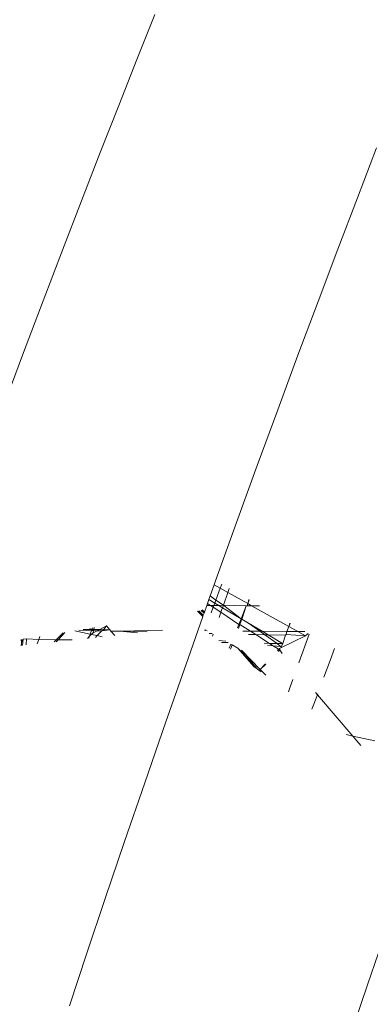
# Model space of a CAD drawing. Header units: millimetres. Extents: x 504675 to 860349, y -23215 to 63575.
# Tile 64 of 177: x 590963 to 590981, y 33372 to 33425. Entities that reach past the tile are written whole.
import ezdxf

# ---------------------------------------------------------------- set-up
doc = ezdxf.new("R2010")
doc.units = ezdxf.units.MM
doc.header["$LTSCALE"] = 10
doc.linetypes.add('LEVEL-F-OVERALL LAYOUT$0$HIDDEN', pattern=[0.375, 0.25, -0.125])
doc.layers.get('0').update_dxf_attribs({"linetype": 'CONTINUOUS'})
for name, color, linetype, lineweight in [('ARCH', 8, 'CONTINUOUS', 0), ('furniture', 8, 'CONTINUOUS', 5), ('LEVEL - C OVERALL LAYOUT$0$A-EQPM', 8, 'CONTINUOUS', 5)]:
    doc.layers.add(name, color=color, linetype=linetype, lineweight=lineweight)
doc.layers.add('LEVEL-F-OVERALL LAYOUT$0$DASH1L', color=8, linetype='LEVEL-F-OVERALL LAYOUT$0$HIDDEN')

# ---------------------------------------------------------------- blocks, each defined once
blk = doc.blocks.new('LEVEL - C OVERALL LAYOUT$0$Column Cladding - Column Cladding- 1200mm-V38-LEVEL C - PART PLAN 20')
at = {"layer": 'LEVEL - C OVERALL LAYOUT$0$A-EQPM', "color": 253, "lineweight": 5}
blk.add_arc((0, 0), 755, 90, 270, dxfattribs=at)
blk = doc.blocks.new('ARCH')
at = {"layer": 'LEVEL-F-OVERALL LAYOUT$0$DASH1L'}
h = blk.add_hatch(dxfattribs=at)
h.set_pattern_fill('ANGLE', color=8, scale=10, angle=352.0664)
h.set_pattern_definition([(352.0664444, (-404119.055, 373340.98), (9.6410197, 69.1814516), [50.8, -19.05]), (82.0664444, (-404119.055, 373340.98), (-69.1814516, 9.6410197), [50.8, -19.05])])
edge = h.paths.add_edge_path(flags=16)
edge.add_line((572074.712, 35847.062), (602196.904, 29528.217))
edge.add_line((602196.904, 29528.217), (599472.63, 39352.005))
edge.add_arc((597545.364, 38817.547), 2000, 15.499436, 89.998351)
edge.add_line((597545.422, 40817.547), (573256.113, 40817.547))
edge.add_arc((576210.344, 22394.182), 18658.72, 99.1099624, 106.6903327)
edge.add_line((570851.58, 40266.829), (572074.712, 35847.062))
h.paths.add_polyline_path([(583373.777, 40815.973), (583374.097, 40875.042), (586424.097, 40859.112), (586423.937, 40815.973)], flags=16)
h.paths.add_polyline_path([(600840.891, 34605.132), (600792.778, 34591.523), (599497.965, 39260.646), (599546.078, 39274.255)])
h.paths.add_polyline_path([(587210.4, 32671.778), (587194.965, 32598.383), (582692.955, 33542.787), (582708.389, 33616.182)])
edge = h.paths.add_edge_path()
edge.add_line((572071.73, 35387.893), (601863.317, 29138.4))
edge.add_arc((601986.5, 29725.619), 600, 258.152638, 375.499436)
edge.add_line((602564.68, 29885.956), (599906.265, 39472.258))
edge.add_arc((597545.364, 38817.547), 2450, 15.499436, 89.998351)
edge.add_line((597545.435, 41267.547), (573220.478, 41267.547))
edge.add_arc((576210.344, 22394.182), 19108.72, 99.0018321, 106.2358191)
edge.add_arc((571035.465, 40164.758), 600, 106.235819, 195.468967)
edge.add_line((570457.2, 40004.728), (571616.648, 35815.082))
edge.add_arc((572194.913, 35975.111), 600, 195.468967, 258.152638)
h.paths.add_polyline_path([(587210.4, 32671.778), (587195.409, 32600.494), (587195.432, 32600.49)])
at = {"layer": 'furniture'}
for p, q in [((590969.772, 33424.884), (590968.819, 33422.491)), ((590968.819, 33422.491), (590967.849, 33420.036)), ((590967.849, 33420.036), (590966.863, 33417.521)), ((590981.616, 33417.766), (590980.587, 33415.094)), ((590966.863, 33417.521), (590965.862, 33414.945)), ((590965.862, 33414.945), (590964.847, 33412.307)), ((590980.587, 33415.094), (590979.545, 33412.361)), ((590964.847, 33412.307), (590963.817, 33409.608)), ((590979.545, 33412.361), (590978.489, 33409.565)), ((590963.817, 33409.608), (590962.773, 33406.847)), ((590978.489, 33409.565), (590977.419, 33406.709)), ((590962.773, 33406.847), (590961.716, 33404.025)), ((590977.419, 33406.709), (590976.337, 33403.79)), ((590976.337, 33403.79), (590975.243, 33400.81)), ((590975.243, 33400.81), (590974.138, 33397.767)), ((590974.138, 33397.767), (590973.025, 33394.67)), ((590972.945, 33394.447), (590972.734, 33393.855)), ((590973.025, 33394.67), (590972.945, 33394.447)), ((590973.27, 33394.266), (590972.945, 33394.447)), ((590973.27, 33394.266), (590973.35, 33394.485)), ((590973.041, 33393.638), (590973.27, 33394.266)), ((590973.676, 33394.039), (590973.27, 33394.266)), ((590973.676, 33394.039), (590973.437, 33393.356)), ((590973.752, 33394.255), (590973.676, 33394.039)), ((590974.743, 33393.443), (590973.676, 33394.039)), ((590972.59, 33393.451), (590972.553, 33393.346)), ((590972.665, 33393.66), (590972.59, 33393.451)), ((590972.755, 33393.345), (590972.59, 33393.451)), ((590972.734, 33393.855), (590972.665, 33393.66)), ((590972.665, 33393.66), (590972.981, 33393.473)), ((590972.734, 33393.855), (590973.041, 33393.638)), ((590972.934, 33393.344), (590972.981, 33393.473)), ((590972.981, 33393.473), (590973.041, 33393.638)), ((590972.981, 33393.473), (590973.2, 33393.342)), ((590973.041, 33393.638), (590973.437, 33393.356)), ((590974.702, 33393.334), (590974.743, 33393.443)), ((590974.743, 33393.443), (590974.79, 33393.662)), ((590974.743, 33393.443), (590974.82, 33393.645)), ((590974.942, 33393.332), (590974.743, 33393.443)), ((590972.346, 33392.764), (590972.053, 33393.051)), ((590972.122, 33393.062), (590972.367, 33392.823)), ((590972.405, 33392.932), (590972.258, 33393.084)), ((590972.31, 33393.108), (590972.426, 33392.99)), ((590972.405, 33392.932), (590972.367, 33392.823)), ((590972.426, 33392.99), (590972.405, 33392.932)), ((590972.553, 33393.346), (590972.426, 33392.99)), ((590972.755, 33393.345), (590972.553, 33393.346)), ((590972.934, 33393.344), (590972.755, 33393.345)), ((590972.9, 33393.251), (590972.755, 33393.345)), ((590972.792, 33392.955), (590972.9, 33393.251)), ((590972.9, 33393.251), (590972.934, 33393.344)), ((590973.308, 33392.989), (590972.9, 33393.251)), ((590973.2, 33393.342), (590972.934, 33393.344)), ((590973.437, 33393.356), (590973.2, 33393.342)), ((590973.2, 33393.342), (590973.392, 33393.228)), ((590973.308, 33392.989), (590973.208, 33392.7)), ((590973.345, 33393.094), (590973.308, 33392.989)), ((590974.255, 33392.329), (590973.308, 33392.989)), ((590973.392, 33393.228), (590973.345, 33393.094)), ((590973.437, 33393.356), (590973.392, 33393.228)), ((590973.392, 33393.228), (590974.38, 33392.641)), ((590973.437, 33393.356), (590973.459, 33393.341)), ((590974.659, 33393.334), (590973.437, 33393.356)), ((590973.459, 33393.341), (590974.38, 33392.641)), ((590974.38, 33392.641), (590974.659, 33393.334)), ((590974.438, 33392.645), (590974.659, 33393.334)), ((590974.659, 33393.334), (590974.702, 33393.334)), ((590974.942, 33393.332), (590974.702, 33393.334)), ((590976.923, 33392.227), (590974.942, 33393.332)), ((590975.371, 33393.33), (590974.942, 33393.332)), ((590971.551, 33390.519), (590972.346, 33392.764)), ((590972.367, 33392.823), (590972.346, 33392.764)), ((590974.182, 33392.146), (590974.255, 33392.329)), ((590974.236, 33392.115), (590974.321, 33392.338)), ((590974.255, 33392.329), (590974.38, 33392.641)), ((590974.321, 33392.338), (590974.255, 33392.329)), ((590974.321, 33392.338), (590974.426, 33392.613)), ((590974.879, 33391.979), (590974.321, 33392.338)), ((590974.38, 33392.641), (590974.426, 33392.613)), ((590974.426, 33392.613), (590974.438, 33392.645)), ((590974.426, 33392.613), (590974.776, 33392.406)), ((590974.776, 33392.406), (590975.383, 33391.974)), ((590974.776, 33392.406), (590975.503, 33391.973)), ((590976.923, 33392.227), (590976.988, 33392.407)), ((590976.923, 33392.227), (590977.003, 33392.38)), ((590964.517, 33391.518), (590964.881, 33391.89)), ((590964.971, 33391.905), (590964.61, 33391.516)), ((590965.511, 33391.992), (590966.333, 33391.815)), ((590965.713, 33392.025), (590966.402, 33392.008)), ((590966.421, 33392.061), (590965.955, 33392.064)), ((590966.293, 33391.703), (590966.333, 33391.815)), ((590966.293, 33391.703), (590966.388, 33391.803)), ((590966.421, 33392.061), (590966.312, 33392.122)), ((590966.333, 33391.815), (590966.402, 33392.008)), ((590966.333, 33391.815), (590966.388, 33391.803)), ((590966.388, 33391.803), (590966.479, 33391.893)), ((590966.388, 33391.803), (590966.699, 33391.736)), ((590966.402, 33392.008), (590966.421, 33392.061)), ((590966.402, 33392.008), (590966.513, 33392.005)), ((590966.421, 33392.061), (590966.45, 33392.144)), ((590966.529, 33392.059), (590966.421, 33392.061)), ((590966.513, 33392.005), (590966.479, 33391.893)), ((590966.479, 33391.893), (590966.698, 33392.001)), ((590966.529, 33392.059), (590966.513, 33392.005)), ((590966.513, 33392.005), (590966.698, 33392.001)), ((590966.56, 33392.162), (590966.516, 33392.103)), ((590966.516, 33392.103), (590966.526, 33392.156)), ((590966.516, 33392.103), (590966.529, 33392.059)), ((590966.809, 33392.056), (590966.529, 33392.059)), ((590966.698, 33392.001), (590966.809, 33392.056)), ((590966.698, 33392.001), (590966.953, 33391.995)), ((590966.953, 33391.995), (590966.699, 33391.736)), ((590966.842, 33392.072), (590966.809, 33392.056)), ((590966.842, 33392.072), (590967.206, 33392.252)), ((590967.033, 33392.054), (590966.842, 33392.072)), ((590967.033, 33392.054), (590966.953, 33391.995)), ((590966.953, 33391.995), (590967.379, 33392.05)), ((590967.206, 33392.252), (590967.033, 33392.054)), ((590967.379, 33392.05), (590967.033, 33392.054)), ((590967.206, 33392.252), (590967.379, 33392.05)), ((590967.379, 33392.05), (590967.437, 33391.983)), ((590967.437, 33391.983), (590967.637, 33391.75)), ((590967.907, 33391.971), (590967.437, 33391.983)), ((590970.183, 33392.024), (590967.907, 33391.971)), ((590968.859, 33391.881), (590967.907, 33391.971)), ((590967.907, 33391.971), (590969.364, 33391.936)), ((590972.453, 33392.019), (590972.468, 33392.06)), ((590972.571, 33392.001), (590972.476, 33392.002)), ((590972.676, 33391.855), (590972.836, 33391.851)), ((590972.9, 33391.814), (590972.865, 33391.715)), ((590974.879, 33391.979), (590974.467, 33391.983)), ((590974.783, 33391.803), (590975.168, 33391.794)), ((590975.383, 33391.974), (590974.879, 33391.979)), ((590975.168, 33391.794), (590974.879, 33391.979)), ((590975.168, 33391.794), (590975.654, 33391.782)), ((590975.897, 33391.325), (590975.168, 33391.794)), ((590975.503, 33391.973), (590975.383, 33391.974)), ((590975.383, 33391.974), (590975.654, 33391.782)), ((590976.826, 33391.961), (590975.503, 33391.973)), ((590975.503, 33391.973), (590975.833, 33391.777)), ((590976.752, 33391.755), (590976.791, 33391.798)), ((590976.791, 33391.798), (590976.826, 33391.961)), ((590976.791, 33391.798), (590977.814, 33391.729)), ((590976.826, 33391.961), (590976.923, 33392.227)), ((590977.409, 33391.955), (590976.826, 33391.961)), ((590977.409, 33391.955), (590976.923, 33392.227)), ((590977.785, 33391.952), (590977.409, 33391.955)), ((590977.814, 33391.729), (590977.409, 33391.955)), ((590977.464, 33390.277), (590978.023, 33391.816)), ((590977.959, 33391.853), (590977.814, 33391.729)), ((590962.618, 33391.209), (590962.669, 33391.282)), ((590962.636, 33391.527), (590962.661, 33391.347)), ((590962.669, 33391.282), (590962.648, 33391.213)), ((590962.75, 33391.545), (590962.661, 33391.347)), ((590962.678, 33391.533), (590962.661, 33391.347)), ((590962.661, 33391.347), (590962.669, 33391.282)), ((590962.669, 33391.282), (590962.678, 33391.216)), ((590962.75, 33391.545), (590962.718, 33391.22)), ((590962.923, 33391.573), (590962.75, 33391.545)), ((590962.917, 33391.241), (590962.923, 33391.573)), ((590963.588, 33391.532), (590962.923, 33391.573)), ((590963.504, 33391.305), (590963.588, 33391.532)), ((590963.588, 33391.532), (590963.646, 33391.69)), ((590964.517, 33391.518), (590963.588, 33391.532)), ((590964.404, 33391.402), (590964.517, 33391.518)), ((590964.61, 33391.516), (590964.514, 33391.413)), ((590964.61, 33391.516), (590964.517, 33391.518)), ((590965.363, 33391.505), (590964.61, 33391.516)), ((590966.176, 33391.592), (590966.293, 33391.703)), ((590966.257, 33391.601), (590966.293, 33391.703)), ((590966.699, 33391.736), (590966.603, 33391.638)), ((590966.699, 33391.736), (590966.968, 33391.678)), ((590973.562, 33391.437), (590973.195, 33391.472)), ((590973.692, 33391.363), (590973.334, 33391.369)), ((590973.75, 33391.062), (590973.837, 33391.28)), ((590975.897, 33391.325), (590975.615, 33391.33)), ((590975.654, 33391.782), (590975.833, 33391.777)), ((590975.654, 33391.782), (590976.307, 33391.318)), ((590975.833, 33391.777), (590976.752, 33391.755)), ((590975.833, 33391.777), (590976.584, 33391.313)), ((590976.307, 33391.318), (590975.897, 33391.325)), ((590976.095, 33391.197), (590975.897, 33391.325)), ((590976.584, 33391.313), (590976.307, 33391.318)), ((590976.307, 33391.318), (590976.488, 33391.16)), ((590977.814, 33391.729), (590976.498, 33391.082)), ((590976.535, 33391.156), (590976.575, 33391.265)), ((590976.575, 33391.265), (590976.614, 33391.313)), ((590976.614, 33391.313), (590976.584, 33391.313)), ((590976.614, 33391.313), (590976.752, 33391.755)), ((590973.816, 33391.013), (590973.903, 33391.242)), ((590973.903, 33391.242), (590973.877, 33391.257)), ((590973.903, 33391.242), (590974.206, 33391.07)), ((590974.931, 33390.317), (590974.206, 33391.07)), ((590975.055, 33390.098), (590974.206, 33391.07)), ((590974.401, 33390.959), (590975.402, 33389.93)), ((590976.095, 33391.197), (590975.798, 33391.226)), ((590976.488, 33391.16), (590976.095, 33391.197)), ((590976.372, 33391.02), (590976.095, 33391.197)), ((590976.323, 33390.926), (590976.372, 33391.02)), ((590976.441, 33391.054), (590976.372, 33391.02)), ((590976.39, 33390.998), (590976.372, 33391.02)), ((590976.457, 33390.971), (590976.381, 33390.894)), ((590976.457, 33390.971), (590976.39, 33390.998)), ((590976.498, 33391.082), (590976.441, 33391.054)), ((590976.441, 33391.054), (590976.457, 33390.971)), ((590976.574, 33390.784), (590976.457, 33390.971)), ((590976.535, 33391.156), (590976.488, 33391.16)), ((590976.535, 33391.156), (590976.498, 33391.082)), ((590979.376, 33391.043), (590979.134, 33390.402)), ((590971.551, 33390.519), (590970.367, 33387.139)), ((590975.236, 33389.965), (590974.931, 33390.317)), ((590975.402, 33389.93), (590975.679, 33390.23)), ((590975.711, 33390.212), (590975.402, 33389.93)), ((590979.134, 33390.402), (590978.803, 33389.515)), ((590975.236, 33389.965), (590975.055, 33390.098)), ((590975.354, 33389.878), (590975.236, 33389.965)), ((590975.354, 33389.878), (590975.402, 33389.93)), ((590975.354, 33389.878), (590975.461, 33389.799)), ((590975.402, 33389.93), (590975.703, 33389.62)), ((590977.001, 33388.999), (590977.145, 33389.395)), ((590976.905, 33388.733), (590977.001, 33388.999)), ((590978.456, 33388.586), (590978.352, 33388.708)), ((590978.475, 33388.638), (590978.456, 33388.586)), ((590978.456, 33388.586), (590978.164, 33387.804)), ((590980.347, 33386.378), (590978.456, 33388.586)), ((590970.367, 33387.139), (590969.239, 33383.885)), ((590980.347, 33386.378), (590979.99, 33386.456)), ((590981.524, 33386.123), (590980.347, 33386.378)), ((590980.78, 33385.873), (590980.347, 33386.378)), ((590969.239, 33383.885), (590968.163, 33380.742)), ((590968.163, 33380.742), (590967.135, 33377.71)), ((590967.135, 33377.71), (590966.155, 33374.788)), ((590982.245, 33376.348), (590981.153, 33373.161)), ((590966.155, 33374.788), (590965.221, 33371.975)), ((590981.153, 33373.161), (590980.11, 33370.085))]:
    blk.add_line(p, q, dxfattribs=at)
at = {"color": 253, "lineweight": 5, "rotation": 352.0664444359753}
blk.add_blockref('LEVEL - C OVERALL LAYOUT$0$Column Cladding - Column Cladding- 1200mm-V38-LEVEL C - PART PLAN 20', (591721.713, 33073.944), dxfattribs=at)

msp = doc.modelspace()

# ---------------------------------------------------------------- block references
at = {"layer": 'ARCH'}
msp.add_blockref('ARCH', (0, 0), dxfattribs=at)

doc.saveas('drawing.dxf')
